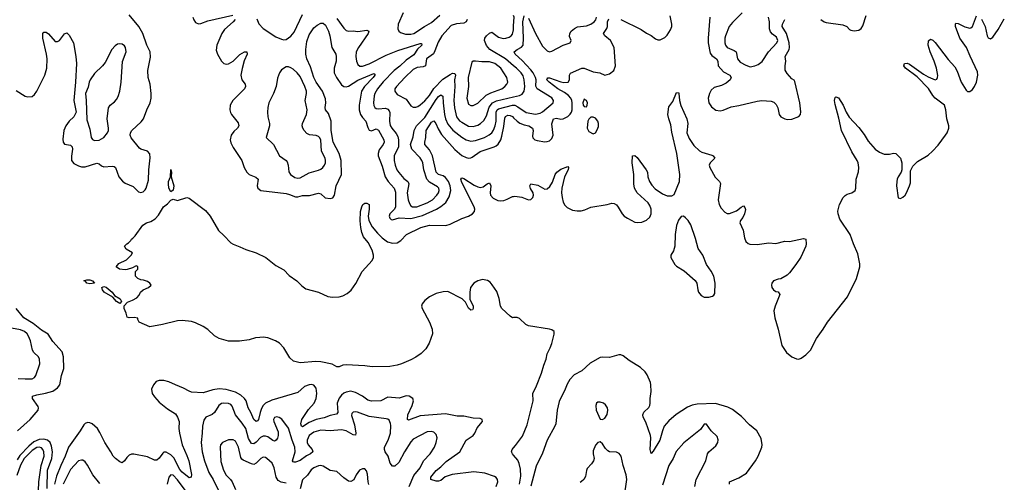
# Model space of a CAD drawing. Header units: inches. Extents: x 1550315 to 1685896, y 510706 to 640504.
# Tile 234 of 256: x 1665722 to 1674250, y 561225 to 565229. Entities that reach past the tile are written whole.
import ezdxf

# ---------------------------------------------------------------- set-up
doc = ezdxf.new("R2010")
doc.units = ezdxf.units.IN
doc.header["$MEASUREMENT"] = 0
doc.layers.add('B6566', color=7, linetype='Continuous')
doc.layers.add('B6576', color=7, linetype='Continuous')

msp = doc.modelspace()

# ---------------------------------------------------------------- linework, layer by layer
at = {"layer": 'B6566', "color": 5}
for points, elevation in [([(1665690, 564617.3), (1665770, 564568), (1665790, 564560.5), (1665830, 564566), (1665850, 564581.6), (1665870, 564610.5), (1665940.4, 564750), (1665956.5, 564810), (1665959.4, 564890), (1665954.6, 564930), (1665922.2, 565070), (1665923.6, 565110), (1665930, 565122.8), (1665950, 565120.5), (1665970, 565108.2), (1666030, 565039.3), (1666050, 565039.3), (1666066, 565050), (1666110, 565107.3), (1666130, 565116), (1666150, 565096), (1666188, 565030), (1666208.9, 564910), (1666214.6, 564850), (1666206.4, 564690), (1666191.2, 564531.2), (1666210.1, 564430), (1666191.8, 564390), (1666149.2, 564350.8), (1666120.5, 564310), (1666105.2, 564270), (1666094.3, 564194.3), (1666098.4, 564170), (1666110, 564152.3), (1666162, 564142), (1666175.5, 564130), (1666179.3, 564110), (1666169.5, 564049.5), (1666170.2, 564010), (1666190, 563983.6), (1666230, 563964), (1666256.7, 563956.7), (1666290, 563956.1), (1666390, 563988.8), (1666410, 563982.4), (1666430, 563964.2), (1666450, 563956.9), (1666522.6, 563962.6), (1666539.1, 563959.1), (1666553.1, 563950), (1666582, 563870), (1666611.4, 563831.4), (1666635.4, 563815.4), (1666704.2, 563784.2), (1666750, 563739.1), (1666770, 563733), (1666790, 563739.3), (1666810, 563756.3), (1666818.7, 563770), (1666838.3, 563841.7), (1666841.1, 563930), (1666852.4, 564032.4), (1666850, 564069.4), (1666830, 564091.5), (1666770, 564109.8), (1666758.3, 564118.3), (1666686, 564206), (1666678.6, 564230), (1666682, 564250), (1666693.3, 564270), (1666775.1, 564344.9), (1666795.4, 564370), (1666823.4, 564450), (1666851.9, 564510), (1666859.4, 564550), (1666860.3, 564590), (1666852.8, 564670), (1666835.6, 564730), (1666831.7, 564790), (1666855.8, 564904.2), (1666851.2, 564950), (1666821.7, 565010), (1666788.4, 565110), (1666752.5, 565170), (1666670, 565272.9)], 320), ([(1667222.5, 565250), (1667229, 565229), (1667245.7, 565205.7), (1667270, 565194.5), (1667290, 565197.6), (1667350, 565219.7), (1667568.8, 565268.8)], 320), ([(1667776.9, 565236.9), (1667794.3, 565194.3), (1667831.8, 565151.8), (1667940.6, 565080.6), (1667990, 565060.3), (1668010, 565056.4), (1668030, 565059.3), (1668070, 565087), (1668099.1, 565120.9), (1668170, 565274.6)], 340), ([(1669043, 565290), (1669000.2, 565190), (1668996.1, 565150), (1669005.3, 565130), (1669019.4, 565119.4), (1669064.6, 565104.6), (1669110, 565103.6), (1669136.4, 565110), (1669228.4, 565171.6), (1669290, 565205.2), (1669360.2, 565270)], 360), ([(1667587.1, 565230), (1667571.9, 565210), (1667495.9, 565144.1), (1667471.6, 565110), (1667428.8, 565010), (1667424.9, 564964.9), (1667433.9, 564930), (1667468.4, 564870), (1667490, 564850.2), (1667510, 564844.6), (1667530, 564847.9), (1667570, 564870.2), (1667630, 564927.7), (1667650, 564940.2), (1667670, 564950.2), (1667690.5, 564950), (1667691.5, 564930), (1667665.8, 564874.2), (1667647.5, 564807.5), (1667637.5, 564750), (1667646, 564710), (1667674, 564670), (1667677.8, 564650), (1667669, 564630), (1667567.7, 564530), (1667545.7, 564490), (1667543, 564450), (1667547.5, 564427.5), (1667556.1, 564410), (1667615.3, 564335.3), (1667619.6, 564310), (1667607.8, 564290), (1667577.7, 564262.3), (1667553.8, 564230), (1667544.6, 564190), (1667550, 564164.4), (1667570, 564122), (1667645.3, 564010), (1667667.4, 563950), (1667690.3, 563910), (1667710.2, 563890.2), (1667767.1, 563867.1), (1667786.7, 563850), (1667777.3, 563790), (1667783.1, 563770), (1667810, 563750.3), (1668030, 563724.6), (1668057.7, 563717.7), (1668110, 563695.5), (1668130, 563695.8), (1668170, 563706.5), (1668233, 563707), (1668310, 563726.4), (1668330, 563723), (1668368.1, 563688.1), (1668410, 563680.7), (1668432.9, 563687.1), (1668447.4, 563710), (1668462.5, 563790), (1668508.7, 563890), (1668507.1, 564010), (1668489.3, 564070), (1668436.6, 564170), (1668419, 564270), (1668419.6, 564350), (1668397.8, 564417.8), (1668369.8, 564450), (1668367.7, 564470), (1668374.6, 564510), (1668370, 564544.2), (1668345.9, 564610), (1668290.8, 564690), (1668269.9, 564729.9), (1668241.9, 564821.9), (1668207.9, 564890), (1668199.8, 564930), (1668200.3, 564970), (1668210, 565041), (1668230, 565099.1), (1668270, 565158.8), (1668297.5, 565182.5), (1668330, 565200.7), (1668350, 565200.5), (1668370, 565182.4), (1668397.8, 565130), (1668409.2, 565090), (1668426.4, 564990), (1668458.9, 564930), (1668464.4, 564910), (1668461.8, 564870), (1668445.8, 564810), (1668446, 564770), (1668464.7, 564730), (1668510, 564665.8), (1668530, 564651.2), (1668550, 564647.9), (1668570, 564655), (1668650, 564705.4), (1668790, 564764.9), (1668798.6, 564758.6), (1668798.6, 564750), (1668783.8, 564730), (1668707.5, 564652.5), (1668681.4, 564610), (1668662, 564490), (1668661.7, 564450), (1668673.4, 564410), (1668690, 564382.5), (1668719.2, 564350), (1668736.5, 564296.5), (1668750, 564274.3), (1668770, 564267.7), (1668810, 564283.6), (1668830, 564272.4), (1668875.3, 564190), (1668879.4, 564170), (1668870.9, 564150), (1668836.1, 564103.9), (1668826.8, 564070), (1668827.2, 564050), (1668861.5, 563961.5), (1668886, 563870), (1668912.5, 563830), (1668964.8, 563770), (1668977.4, 563737.4), (1668978.1, 563610), (1668969.5, 563590.5), (1668929.1, 563550), (1668922.3, 563530), (1668927.4, 563510), (1668940.7, 563500.7), (1668950, 563496.5), (1669010, 563513.6), (1669110, 563507.8), (1669210, 563534.1), (1669330.6, 563589.4), (1669370, 563612.5), (1669411.7, 563648.3), (1669443, 563697), (1669456, 563750), (1669451.3, 563790), (1669436.4, 563830), (1669410, 563864.6), (1669390, 563877), (1669348.7, 563890), (1669328.5, 563908.5), (1669297.6, 564050), (1669270, 564102), (1669229.9, 564150), (1669229.9, 564170), (1669240.4, 564210), (1669241.8, 564270), (1669290, 564342), (1669310, 564354.9), (1669327.5, 564330), (1669345.3, 564285.3), (1669376.1, 564236.1), (1669490, 564105.2), (1669550, 564054.6), (1669590, 564035.9), (1669610, 564031.5), (1669630, 564033.1), (1669640.9, 564039.1), (1669710.6, 564089.4), (1669830.4, 564129.6), (1669850, 564138.4), (1669866.7, 564153.2), (1669888.5, 564190), (1669897.8, 564222.2), (1669915.1, 564304.9), (1669923.3, 564376.7), (1669930, 564392.7), (1669950, 564402.1), (1669970, 564400.8), (1669990, 564390.1), (1670000, 564380.1)], 320), ([(1668470, 565238.5), (1668530, 565156.5), (1668550, 565137), (1668570, 565130.3), (1668610, 565132.6), (1668650, 565128.1), (1668730, 565139.7), (1668746.7, 565130), (1668739.7, 565110), (1668656.5, 564990), (1668637.6, 564950), (1668632.4, 564910), (1668639, 564870), (1668650, 564842), (1668668.2, 564828.2), (1668690, 564827.6), (1668750, 564847.1), (1668896.3, 564923.7), (1668996, 564964), (1669190, 565023.7), (1669202, 565022), (1669204.9, 565010), (1669166.3, 564973.7), (1669135.1, 564924.9), (1669070, 564879), (1669013.6, 564826.4), (1668965, 564790), (1668870, 564690.6), (1668821.7, 564630), (1668797.6, 564590), (1668791.7, 564570), (1668787.3, 564510), (1668790, 564486), (1668799, 564470), (1668810, 564462), (1668830, 564457.4), (1668890, 564462.2), (1668910, 564456.2), (1668921.6, 564441.6), (1668926.5, 564426.5), (1668924.3, 564350), (1668930, 564314.9), (1668944, 564290), (1668983.8, 564243.8), (1668997.1, 564217.1), (1669003.7, 564190), (1669004, 564130), (1668966.5, 564050), (1668965.3, 564010), (1668972.9, 563970), (1668988.7, 563930), (1669005.7, 563905.7), (1669050, 563854.3), (1669083.1, 563830), (1669090, 563818), (1669092.4, 563810), (1669078.9, 563730), (1669086.3, 563670), (1669097.4, 563637.4), (1669110, 563618.9), (1669125.5, 563610), (1669161.2, 563610), (1669250, 563643.6), (1669296.2, 563670), (1669335.7, 563710), (1669349.1, 563730), (1669355.5, 563750), (1669352.1, 563770), (1669342.1, 563782.1), (1669270, 563824.2), (1669249.4, 563849.4), (1669222.4, 563930), (1669213.5, 563990), (1669204.9, 564010), (1669190, 564033.8), (1669119.8, 564110), (1669106.9, 564150), (1669130, 564216.3), (1669139.3, 564270), (1669157.8, 564310), (1669230, 564384), (1669330, 564538.4), (1669350, 564563.5), (1669370, 564578.9), (1669388.1, 564568.1), (1669389, 564510), (1669401.3, 564410), (1669410.6, 564370), (1669430, 564325), (1669473.4, 564273.4), (1669550, 564213.5), (1669590, 564188.7), (1669630, 564178.4), (1669670, 564183.9), (1669749, 564211), (1669788.2, 564231.8), (1669810, 564250.2), (1669826.3, 564273.7), (1669840.1, 564310), (1669848.8, 564351.2), (1669849.6, 564430), (1669858.9, 564450), (1669870, 564459.2), (1669989.6, 564489.6), (1670000, 564489.2)], 340), ([(1669596.3, 565230), (1669588.8, 565210), (1669570, 565199.8), (1669505.5, 565194.5), (1669460.3, 565179.7), (1669377.6, 565090), (1669345.7, 565034.3), (1669318.9, 564961.1), (1669304.8, 564935.2), (1669246.1, 564890), (1669237.6, 564830), (1669217.9, 564822.1), (1669163.9, 564816.1), (1669130, 564797), (1669056.8, 564730), (1668984.2, 564650), (1668971.3, 564630), (1668970.2, 564610), (1668990, 564582.4), (1669070, 564542), (1669110, 564483), (1669130, 564472.4), (1669152.5, 564472.5), (1669170, 564477.7), (1669190, 564491.1), (1669230, 564526.7), (1669270, 564573.2), (1669307.6, 564632.4), (1669386.5, 564713.5), (1669450, 564755.9), (1669470, 564765.2), (1669490, 564763.8), (1669495.4, 564750), (1669489.3, 564710), (1669490.6, 564650), (1669480.8, 564530), (1669486.9, 564466.9), (1669506.1, 564390), (1669530, 564354.3), (1669550, 564341.1), (1669610, 564308.1), (1669650, 564304.3), (1669690, 564315.8), (1669712.9, 564330), (1669742.1, 564357.9), (1669764.1, 564395.9), (1669788.1, 564471.9), (1669816.8, 564510), (1669852.9, 564527.1), (1670000, 564562.6)], 360), ([(1670000, 564831.2), (1669930, 564889.9), (1669793.3, 564970), (1669765.5, 565005.5), (1669748.2, 565050), (1669750.7, 565070), (1669763.8, 565090), (1669790, 565113.7), (1669810, 565120.2), (1669870, 565077.2), (1669910, 565067.3), (1669931.4, 565068.6), (1669961.3, 565078.7), (1669979.8, 565090), (1669990, 565103.6), (1669997.8, 565142.2), (1670000, 565175.9)], 360), ([(1670000, 562650.1), (1669990, 562649.9), (1669970, 562662.8), (1669897.3, 562730), (1669885.9, 562750), (1669875, 562815), (1669855.4, 562875.4), (1669814.8, 562934.8), (1669796.3, 562956.3), (1669772.8, 562972.8), (1669730, 562979.9), (1669690, 562969.9), (1669656.8, 562950), (1669626.7, 562910), (1669619.3, 562870), (1669620.9, 562810), (1669648.9, 562750), (1669651, 562729), (1669642.4, 562717.6), (1669630, 562714.3), (1669610, 562731.5), (1669584.4, 562784.4), (1669553.9, 562813.9), (1669430, 562876.8), (1669390, 562873.5), (1669330, 562858), (1669270, 562829.8), (1669230, 562799.8), (1669207.5, 562770), (1669203.5, 562750), (1669206.6, 562730), (1669271.7, 562611.7), (1669293.7, 562550), (1669298.4, 562510), (1669268.9, 562430), (1669239.7, 562380.3), (1669199.6, 562340.3), (1669153.2, 562306.8), (1669110, 562283.8), (1669030, 562251), (1668990, 562238.1), (1668927.1, 562227.1), (1668775.9, 562224.1), (1668710, 562233.8), (1668550, 562242.2), (1668521.9, 562238.1), (1668490, 562225.1), (1668470, 562225.4), (1668428.5, 562248.5), (1668330, 562267.5), (1668288.2, 562271.8), (1668150, 562258.8), (1668094.5, 562274.5), (1668061.6, 562301.6), (1668009.6, 562390), (1667971.6, 562430), (1667936.2, 562450), (1667870, 562474.4), (1667830, 562481.2), (1667800.4, 562479.6), (1667765.4, 562474.6), (1667710, 562456.9), (1667625.4, 562445.4), (1667530, 562447.3), (1667450, 562469.7), (1667410, 562494), (1667350, 562546.6), (1667312.3, 562572.3), (1667245.6, 562605.6), (1667210, 562617.6), (1667130, 562626.9), (1667090, 562623.5), (1666958, 562590), (1666849.6, 562569.7), (1666758, 562610), (1666746, 562634), (1666746, 562646), (1666712.5, 562652.5), (1666670, 562649), (1666653.2, 562653.2), (1666643.9, 562690), (1666625.4, 562730), (1666626.6, 562753.4), (1666657, 562783), (1666699.5, 562800.5), (1666737, 562823), (1666755.5, 562844.5), (1666769.4, 562870.6), (1666790, 562891.3), (1666838, 562910), (1666862, 562930), (1666850, 562948), (1666830, 562962), (1666794.6, 562974.6), (1666770, 562978), (1666746, 562990), (1666726, 563010), (1666726, 563050), (1666746, 563070), (1666746, 563090), (1666736.4, 563096.4), (1666730, 563098), (1666698.8, 563081.2), (1666654, 563066), (1666635.5, 563064.5), (1666586, 563070), (1666558, 563090), (1666582, 563118), (1666648.4, 563151.6), (1666688, 563190), (1666698, 563210), (1666643.1, 563243.1), (1666629, 563270), (1666648.7, 563290), (1666663.2, 563296.8), (1666683.3, 563316.7), (1666689.6, 563330), (1666702.7, 563337.3), (1666722, 563358), (1666788, 563450), (1666819.5, 563470), (1666857.5, 563482.6), (1666895.3, 563504.7), (1666923.4, 563536.6), (1666968.7, 563610), (1667003.5, 563636.5), (1667030, 563667.2), (1667050, 563674.6), (1667090, 563664.9), (1667170, 563690.2), (1667190, 563683.8), (1667330, 563577.6), (1667371.3, 563530), (1667444.1, 563404.1), (1667490, 563362.3), (1667550, 563297.6), (1667570, 563285), (1667630, 563264.3), (1667679.9, 563239.9), (1667770.6, 563210.6), (1667854.7, 563170), (1667940.9, 563100.9), (1668010, 563064.4), (1668056.3, 563016.3), (1668121.8, 562970), (1668165.5, 562925.6), (1668200.7, 562900.7), (1668310, 562871.6), (1668390, 562833.8), (1668430, 562828.7), (1668490, 562829.1), (1668521.8, 562838.2), (1668559.6, 562860.4), (1668592.1, 562887.9), (1668633.6, 562946.4), (1668689, 563051), (1668774.6, 563145.4), (1668785.8, 563170), (1668787.6, 563190), (1668773.7, 563233.7), (1668739.8, 563299.8), (1668699.9, 563350), (1668686.3, 563386.3), (1668677.1, 563430), (1668671.1, 563488.9), (1668673.2, 563570), (1668684, 563610), (1668695, 563630), (1668710, 563641.4), (1668721.5, 563641.5), (1668730, 563641.5), (1668748.9, 563630), (1668750.1, 563590.1), (1668741.2, 563530), (1668747, 563490), (1668775.4, 563435.4), (1668820.2, 563380.2), (1668860, 563340), (1668906.6, 563306.6), (1668950, 563294.5), (1668990, 563298.5), (1669022.6, 563317.4), (1669073.2, 563370), (1669196.2, 563430), (1669270.4, 563450.4), (1669412.4, 563447.6), (1669450, 563459.7), (1669550, 563507.3), (1669610.6, 563529.4), (1669644.5, 563550), (1669660.2, 563570), (1669664.3, 563590), (1669659.2, 563610), (1669550, 563819.9), (1669542.8, 563850), (1669550, 563859.2), (1669570, 563853.7), (1669657.5, 563797.5), (1669690, 563782.3), (1669710, 563778.3), (1669737.1, 563782.9), (1669770, 563807.7), (1669790, 563816.5), (1669801.2, 563790), (1669796.4, 563730), (1669801, 563710), (1669823.8, 563683.8), (1669863.1, 563663.1), (1669890, 563661), (1669915, 563665), (1669945.2, 563674.8), (1669990, 563697.6), (1670000, 563699.4)], 280), ([(1665701.6, 561670), (1665813, 561770), (1665881.4, 561850), (1665884.7, 561870), (1665880.8, 561880.8), (1665832.4, 561950), (1665833.6, 561970), (1665870, 561983), (1665944.4, 561995.6), (1666010, 562013.7), (1666050, 562041.8), (1666068.9, 562070), (1666084.2, 562150), (1666103.7, 562210), (1666101.1, 562310), (1666090, 562355.1), (1666010, 562443.5), (1665968, 562508), (1665910, 562542.3), (1665838.9, 562598.9), (1665757.6, 562650), (1665690, 562729.8)], 320), ([(1665710, 562124.6), (1665770, 562119.3), (1665830, 562122), (1665848.8, 562131.2), (1665862.6, 562150), (1665895.1, 562250), (1665894.7, 562290), (1665885.4, 562310), (1665845.7, 562350), (1665832, 562370), (1665815.9, 562450), (1665799.2, 562490), (1665785.4, 562510), (1665762.2, 562530), (1665730, 562544.5), (1665650, 562560.3)], 340), ([(1669850, 561188.7), (1669862, 561230), (1669859.2, 561250), (1669850, 561267.3), (1669835.3, 561275.3), (1669750, 561302.9), (1669656.6, 561316.6), (1669466.3, 561293.7), (1669408.1, 561271.9), (1669370, 561242), (1669350, 561233.5), (1669330, 561235.3), (1669282.9, 561250), (1669282, 561270), (1669330, 561328.1), (1669370, 561359), (1669415.3, 561404.7), (1669533.3, 561490), (1669590, 561588.7), (1669649.5, 561630), (1669664.2, 561650), (1669683.5, 561696.5), (1669729.2, 561750), (1669728.7, 561770), (1669710, 561778), (1669650, 561779.3), (1669570, 561796.2), (1669510, 561798.5), (1669410, 561816.7), (1669190, 561799.6), (1669090, 561761.7), (1669081.1, 561770), (1669084.9, 561810), (1669121.8, 561890), (1669133.7, 561930), (1669127, 561950), (1669095.1, 561970), (1669070, 561972.1), (1669010, 561954.3), (1668910, 561962.2), (1668850, 561929.1), (1668770, 561926.1), (1668737.3, 561937.3), (1668690, 561970.6), (1668630, 562002.5), (1668590, 562012.8), (1668550, 562005.9), (1668530, 561995.5), (1668510, 561979.2), (1668488, 561952), (1668470.8, 561910), (1668477.4, 561830), (1668465.7, 561814.3), (1668410, 561804.1), (1668358.2, 561781.8), (1668290, 561768), (1668230, 561741.6), (1668170, 561704), (1668162.8, 561710), (1668156.6, 561730), (1668166.2, 561770), (1668223.9, 561856.1), (1668271.2, 561910), (1668288.4, 561950), (1668294.3, 561994.3), (1668290, 562038.7), (1668270, 562065), (1668250, 562071.1), (1668230, 562069.9), (1668190, 562053.7), (1668130, 562003.7), (1667904.4, 561935.6), (1667850.2, 561910), (1667830.9, 561889.1), (1667816.7, 561863.3), (1667803.8, 561830), (1667790, 561769), (1667782.8, 561757.2), (1667770, 561751.5), (1667749, 561770), (1667722.8, 561830), (1667699.5, 561870), (1667682.8, 561930), (1667670, 561949.8), (1667638.3, 561978.3), (1667590, 562005.3), (1667510, 562027.4), (1667450, 562034), (1667395, 562025), (1667310, 561998.5), (1667210, 562006.2), (1667190, 562012.6), (1667141.2, 562041.2), (1667070, 562067.4), (1667014.9, 562094.9), (1666970, 562106.6), (1666930, 562106.4), (1666903.9, 562096.1), (1666879.8, 562070), (1666864.2, 562030), (1666870, 561994.9), (1666890, 561963.5), (1666930, 561918.1), (1667000.7, 561860.7), (1667070, 561818.3), (1667088.9, 561790), (1667103.1, 561750), (1667101.1, 561690), (1667106.3, 561650), (1667130.2, 561550), (1667170, 561458.4), (1667185.7, 561410), (1667208.8, 561291.2), (1667206.8, 561270), (1667190, 561264), (1667130, 561312.5), (1667110, 561335.8), (1667056.2, 561436.2), (1667030, 561463.2), (1666990, 561485.3), (1666970, 561484.4), (1666961.7, 561478.3), (1666930, 561434), (1666910, 561415.6), (1666890, 561418), (1666830, 561446.6), (1666710, 561469.7), (1666690, 561468.2), (1666670, 561458.9), (1666650, 561439.6), (1666630, 561409.4), (1666610, 561394), (1666590, 561402.4), (1666551.5, 561431.5), (1666532.5, 561452.5), (1666512.4, 561490), (1666458.2, 561570), (1666416.5, 561656.5), (1666394.6, 561690), (1666350.8, 561730.8), (1666330, 561740.2), (1666310, 561742), (1666290, 561733), (1666278.3, 561721.7), (1666245.9, 561670), (1666143.9, 561530), (1666115.3, 561450), (1666076.9, 561370), (1666040.6, 561279.4), (1666023.1, 561210)], 320), ([(1669094.9, 561190), (1669135.2, 561284.8), (1669189.7, 561350), (1669218, 561410), (1669277.7, 561470), (1669315.1, 561530), (1669329.7, 561570), (1669336.9, 561610), (1669330, 561639.3), (1669310, 561659.7), (1669290, 561665.4), (1669250, 561660.4), (1669130, 561597.3), (1669110, 561576.4), (1669054.7, 561490), (1669005, 561395), (1668970, 561365.7), (1668950, 561364.2), (1668932, 561392), (1668913.3, 561450), (1668886.8, 561490), (1668880.3, 561510), (1668882.5, 561530), (1668914.3, 561590), (1668933.2, 561650), (1668937.3, 561717.3), (1668935, 561735), (1668922.5, 561762.5), (1668911.8, 561771.8), (1668895.7, 561775.7), (1668750, 561795.5), (1668647.9, 561832.1), (1668630, 561835.8), (1668610, 561833.3), (1668600, 561820), (1668596.3, 561803.7), (1668622.3, 561722.3), (1668633.4, 561650), (1668630, 561634), (1668610, 561636.9), (1668550, 561669.1), (1668510, 561679.8), (1668410, 561669.8), (1668330, 561675.6), (1668270, 561658.4), (1668228.7, 561630), (1668210.8, 561590), (1668212.2, 561570), (1668220.1, 561550), (1668255.5, 561510), (1668261.3, 561490), (1668240.3, 561470), (1668206.7, 561453.3), (1668150, 561413.7), (1668110, 561398.7), (1668099.3, 561399.3), (1668090, 561401.2), (1668086, 561410), (1668109.3, 561490), (1668104.6, 561530), (1668081.5, 561590), (1668050, 561694), (1667991.6, 561771.6), (1667970, 561785.1), (1667950, 561790.9), (1667930, 561784.5), (1667921.1, 561770), (1667923.6, 561750), (1667960.7, 561660.7), (1667960.5, 561630), (1667953.7, 561606.3), (1667943.1, 561590), (1667930, 561581.6), (1667913.6, 561586.4), (1667870, 561617.5), (1667850, 561625.2), (1667830, 561624.7), (1667808, 561612), (1667770, 561572.4), (1667750, 561558.9), (1667730, 561561.8), (1667702.7, 561602.7), (1667680.2, 561690), (1667650, 561738), (1667591.5, 561810), (1667563.2, 561883.2), (1667550, 561897.6), (1667530, 561906.4), (1667490, 561910.8), (1667470, 561907.3), (1667447.1, 561890), (1667410, 561828.2), (1667390, 561813.1), (1667334, 561790), (1667316.3, 561763.7), (1667304.3, 561710), (1667303.5, 561650), (1667292.5, 561570), (1667301.7, 561490), (1667322, 561410), (1667359.3, 561310), (1667398.5, 561250), (1667447.1, 561147.1)], 340), ([(1665960.7, 561170), (1665963.6, 561330), (1665999.6, 561430), (1666005.9, 561490), (1665998.3, 561538.3), (1665985.2, 561570), (1665964, 561590), (1665930, 561599.5), (1665890, 561595.7), (1665845, 561575.1), (1665801.5, 561538.5), (1665722.5, 561457.5), (1665699.3, 561420.6)], 320), ([(1668030, 561217.9), (1667985.6, 561225.6), (1667960.1, 561240.1), (1667943.1, 561270), (1667925.7, 561350), (1667910, 561389.4), (1667863.6, 561430), (1667850, 561439.7), (1667830, 561442.6), (1667810, 561432.3), (1667770, 561391), (1667750, 561379.8), (1667730, 561383.7), (1667657.4, 561417.4), (1667645.8, 561425.8), (1667638.5, 561438.5), (1667617, 561530), (1667590, 561579.7), (1667570, 561592.6), (1667530, 561592.6), (1667478.4, 561570), (1667462, 561550), (1667457.6, 561530), (1667463.7, 561403.7), (1667487.3, 561330), (1667510, 561285.8), (1667549.1, 561250), (1667562.3, 561230), (1667590, 561161.3)], 360), ([(1665884.2, 561150), (1665888.1, 561230), (1665908.1, 561370), (1665933.8, 561450), (1665932.4, 561490), (1665922.2, 561510), (1665910, 561522.6), (1665891.2, 561530), (1665870, 561526.4), (1665830, 561499.9), (1665762, 561430), (1665730, 561372.9), (1665696.3, 561283.7)], 340), ([(1670000, 561458.5), (1669989.8, 561470), (1669982, 561490), (1669987.8, 561510), (1670000, 561523.3)], 280), ([(1666415.3, 561215.3), (1666354, 561290), (1666310, 561373.6), (1666290, 561402.4), (1666270, 561415.6), (1666257.4, 561417.4), (1666230, 561409.7), (1666162.8, 561337.2), (1666099.8, 561210)], 340), ([(1668746.6, 561206.6), (1668740.4, 561230), (1668735.5, 561295.5), (1668724.9, 561324.9), (1668710, 561340.9), (1668690, 561342.9), (1668663.8, 561330), (1668635.3, 561290), (1668614.7, 561245.3), (1668590, 561232), (1668570, 561236.2), (1668530, 561263.5), (1668470, 561317.6), (1668410, 561326.4), (1668350, 561364.8), (1668330, 561369.8), (1668310, 561367.4), (1668269.6, 561350.4), (1668247.5, 561332.5), (1668213.3, 561286.7), (1668172.8, 561247.2), (1668151.4, 561168.6)], 360), ([(1667181.4, 561121.4), (1667090, 561246.8), (1667050, 561287.3), (1667030, 561288.7), (1667012.3, 561270), (1666999, 561210)], 340)]:
    msp.add_lwpolyline(points, dxfattribs=dict(at, elevation=elevation))
for points, elevation in [([(1666590, 565021.2), (1666570, 565017.2), (1666550, 565004), (1666518.8, 564970), (1666460.9, 564859.1), (1666438, 564830), (1666370, 564763.1), (1666332.2, 564710), (1666323, 564690), (1666314.4, 564645.6), (1666291.9, 564590), (1666298.3, 564530), (1666303.4, 564363.4), (1666330, 564281), (1666339.6, 564210), (1666352, 564192), (1666370, 564183.2), (1666410, 564186.5), (1666450, 564210.2), (1666481.6, 564250), (1666489.8, 564270), (1666491.4, 564290), (1666478.4, 564370), (1666490, 564466), (1666504.5, 564490), (1666542.2, 564517.7), (1666560.9, 564539.1), (1666575, 564564.9), (1666588.6, 564610), (1666602.2, 564690), (1666612.8, 564867.2), (1666642.9, 564950), (1666637, 564990), (1666630, 565004), (1666610, 565017.2)], 340), ([(1668050, 564820.7), (1668030, 564820.7), (1667990, 564795.1), (1667971.8, 564768.2), (1667955.6, 564724.4), (1667942.4, 564650), (1667921.1, 564590), (1667878.4, 564510), (1667870.3, 564469.7), (1667868.8, 564430), (1667871.8, 564390), (1667886.3, 564330), (1667885.3, 564310), (1667855.5, 564210), (1667921.1, 564150), (1667972.4, 564052.4), (1668028.7, 564011.3), (1668038.3, 563998.3), (1668048.4, 563970), (1668053, 563913), (1668067.7, 563890), (1668104.5, 563864.5), (1668130, 563859), (1668150, 563861.3), (1668230, 563904.7), (1668310, 563926.5), (1668330, 563936.5), (1668348.3, 563950), (1668363.1, 563970), (1668370.7, 563990), (1668371.6, 564010), (1668366.4, 564030), (1668335, 564090), (1668330, 564189), (1668319.4, 564210), (1668310, 564219), (1668290, 564226.3), (1668232.5, 564232.5), (1668210, 564243.2), (1668184.6, 564270), (1668174.4, 564290), (1668169.8, 564310), (1668172.4, 564330), (1668206, 564410), (1668213.2, 564450), (1668195.1, 564530), (1668206, 564590), (1668205.6, 564610), (1668191.2, 564650), (1668150, 564737), (1668126, 564770), (1668090, 564802.4), (1668070, 564813.3)], 340), ([(1669648.3, 564871.7), (1669639.3, 564860.7), (1669605.8, 564730), (1669608.1, 564650), (1669594.7, 564550), (1669610, 564499.3), (1669630, 564486.5), (1669650, 564487.7), (1669690, 564508.1), (1669763.2, 564576.8), (1669802.5, 564597.5), (1669897.2, 564630), (1669925.3, 564650), (1669941.5, 564670), (1669948.7, 564690), (1669941.6, 564730), (1669888.2, 564810), (1669837.2, 564850), (1669790, 564864.1), (1669723.9, 564863.9), (1669668.7, 564871.3)], 380), ([(1667030, 563738.7), (1667013, 563770), (1667009.4, 563810), (1667011.5, 563828.5), (1667028, 563870), (1667030, 563932), (1667036, 563910), (1667033.4, 563870), (1667057.1, 563790), (1667050, 563754)], 280), ([(1666330, 562942.9), (1666304.2, 562950), (1666288.5, 562968.5), (1666278, 562970), (1666303, 562977), (1666330, 562977.6), (1666351.3, 562970), (1666370, 562949.5)], 280), ([(1666590, 562774), (1666560.5, 562790), (1666527.4, 562827.4), (1666453, 562870), (1666438.5, 562890), (1666433.2, 562910), (1666450, 562920.5), (1666470, 562912.7), (1666522, 562870), (1666543.4, 562843.4), (1666592.5, 562812.5), (1666602.8, 562790)], 280)]:
    msp.add_lwpolyline(points, close=True, dxfattribs=dict(at, elevation=elevation))
at = {"layer": 'B6576', "color": 5}
for points, elevation in [([(1670000, 565175.9), (1670004.7, 565250), (1670000, 565265.8)], 360), ([(1670000, 563699.4), (1670010, 563701.3), (1670072.2, 563692.2), (1670130, 563670.3), (1670150, 563673.7), (1670158.9, 563681.1), (1670167.8, 563690), (1670173.5, 563710), (1670169.7, 563730), (1670147.4, 563767.4), (1670140.8, 563790), (1670149.5, 563810), (1670210, 563795.7), (1670270, 563761.5), (1670290, 563764.5), (1670313.2, 563786.8), (1670337.8, 563822.2), (1670358.7, 563890), (1670374, 563910), (1670410, 563935.4), (1670470, 563958), (1670475.8, 563950), (1670473.2, 563930), (1670440.6, 563870), (1670418.7, 563770), (1670415.2, 563730), (1670419.3, 563690), (1670430.5, 563650.5), (1670444, 563624), (1670464, 563604), (1670510, 563580.4), (1670550, 563575.1), (1670583.7, 563576.3), (1670616.7, 563583.3), (1670670, 563607.2), (1670811.1, 563628.9), (1670850, 563640.5), (1670870, 563638), (1670890, 563625.5), (1670906.6, 563606.6), (1670939.6, 563550), (1670956.9, 563530), (1670986, 563510), (1671050, 563475.6), (1671072.6, 563472.6), (1671110, 563478), (1671150, 563493.2), (1671180.5, 563519.5), (1671192.6, 563550), (1671192.6, 563590), (1671181, 563621), (1671164.1, 563644.1), (1671070.8, 563730), (1671045.7, 563770), (1671040.6, 563810), (1671042.3, 563890), (1671026, 563990), (1671030, 564051.3), (1671050, 564054.9), (1671070, 564036), (1671148.1, 563930), (1671158.2, 563910), (1671163.8, 563870), (1671176, 563830), (1671196, 563796), (1671225.4, 563765.4), (1671290, 563722.2), (1671330, 563703.9), (1671370, 563704.6), (1671390, 563716.4), (1671437.3, 563830), (1671439.6, 563890), (1671412.6, 564072.6), (1671370, 564257), (1671360.4, 564320.4), (1671343.4, 564370), (1671336.2, 564410), (1671344.9, 564475.1), (1671378.1, 564521.9), (1671410, 564600.3), (1671430, 564595.5), (1671431.6, 564591.6), (1671437.3, 564530), (1671448, 564488), (1671499.8, 564370), (1671507.9, 564330), (1671501.4, 564250), (1671520, 564200), (1671561.6, 564141.6), (1671610, 564094.2), (1671630, 564082.6), (1671716, 564056), (1671728.2, 564050), (1671742.4, 564030), (1671702.8, 563990), (1671694.7, 563970), (1671699.1, 563950), (1671745.9, 563865.9), (1671783.1, 563830), (1671791.7, 563811.7), (1671772.1, 563670), (1671781.5, 563630), (1671798.7, 563598.7), (1671830, 563562.4), (1671850, 563552), (1671870, 563551), (1671930, 563574.8), (1671970, 563607.1), (1671990, 563617.3), (1672003.2, 563603.2), (1672007, 563587), (1672000.7, 563550), (1671984, 563516), (1671964.4, 563490), (1671960.5, 563470), (1671987.8, 563407.7), (1672000.5, 563340.5), (1672012.2, 563310), (1672032.2, 563292.2), (1672047.2, 563287.2), (1672110, 563284.2), (1672210, 563297.3), (1672270, 563293.4), (1672350, 563313), (1672390, 563308.4), (1672510, 563336.3), (1672530.7, 563330), (1672534, 563290), (1672530, 563268.7), (1672486.3, 563173.7), (1672445.5, 563110), (1672390, 563037.2), (1672370, 563019), (1672314.4, 562985.6), (1672290, 562982.7), (1672250, 562969.3), (1672237.1, 562950), (1672232.7, 562930), (1672237.1, 562910), (1672250, 562890.7), (1672270, 562877.1), (1672292.7, 562872.7), (1672305.5, 562850), (1672265.4, 562750), (1672255.2, 562710), (1672255.6, 562690), (1672261.7, 562650), (1672291.5, 562551.5), (1672324.4, 562410), (1672363, 562350), (1672410, 562310.2), (1672450, 562292.4), (1672470, 562291.6), (1672490, 562298.3), (1672530, 562327.5), (1672571.3, 562368.7), (1672622.8, 562470), (1672681.4, 562550), (1672717.9, 562610), (1672890.6, 562829.4), (1672969, 562990), (1672998.4, 563090), (1672997.3, 563117.3), (1672981.6, 563201.6), (1672942.6, 563290), (1672914, 563370), (1672824, 563504), (1672809.8, 563549.8), (1672808.3, 563571.7), (1672821.5, 563630), (1672854.5, 563690), (1672871.5, 563708.5), (1672890, 563718.9), (1672929.7, 563730.3), (1672957, 563750), (1672965.1, 563770), (1672968.2, 563850), (1672986.6, 563913.4), (1672989.8, 563950.2), (1672983.9, 563990), (1672974.9, 564010), (1672930, 564085.3), (1672840.1, 564270), (1672817.8, 564377.8), (1672785.5, 564494.5), (1672779.9, 564530), (1672784.7, 564555.3), (1672790, 564562), (1672813.5, 564553.5), (1672855.7, 564490), (1672879, 564430), (1672906.3, 564386.3), (1672990, 564296.5), (1673035.4, 564235.4), (1673070, 564178.6), (1673130.2, 564110), (1673170, 564081.3), (1673210, 564066.2), (1673255.8, 564064.2), (1673290, 564074.8), (1673310, 564070.8), (1673350, 564031), (1673362, 563990), (1673362, 563930), (1673356.3, 563910), (1673330, 563869.3), (1673323.2, 563850), (1673317.8, 563830), (1673316.1, 563790), (1673330, 563686.8), (1673350, 563681.1), (1673370, 563693.4), (1673390, 563710.2), (1673403.2, 563730), (1673430, 563790.4), (1673436.6, 563816.6), (1673438, 563922), (1673457.5, 563962.5), (1673497.8, 564002.2), (1673590, 564056.8), (1673626.8, 564090), (1673675.8, 564144.2), (1673742, 564230), (1673755.6, 564250), (1673770.5, 564290), (1673769.8, 564310), (1673752.6, 564372.6), (1673744.7, 564450), (1673730.7, 564490.7), (1673650, 564550.5), (1673630, 564573.4), (1673592.9, 564632.9), (1673495.3, 564735.3), (1673395, 564810), (1673380.8, 564830), (1673385, 564850), (1673410, 564853.9), (1673430, 564844.4), (1673550, 564757.6), (1673590, 564734.6), (1673650, 564710.2), (1673664.7, 564715.3), (1673672.1, 564727.9), (1673672.9, 564747.1), (1673663.9, 564810), (1673643.4, 564870), (1673606.6, 564950), (1673589.3, 565010), (1673593.2, 565046.8), (1673610, 565060.9), (1673630, 565052.5), (1673651.9, 565031.9), (1673764.6, 564884.6), (1673822, 564822), (1673842.5, 564782.5), (1673876.3, 564690), (1673919.7, 564619.7), (1673930, 564608.8), (1673950, 564606.5), (1673974.3, 564625.7), (1673991.4, 564650), (1674008.5, 564690), (1674020.9, 564750), (1674017.8, 564777.8), (1673952.9, 564912.9), (1673922.8, 564990), (1673863.6, 565070), (1673828.2, 565170), (1673826.5, 565193.5), (1673830, 565198), (1673850, 565196.1), (1673907.4, 565167.4), (1673950, 565155.9), (1673961.1, 565159), (1673975, 565170), (1674010, 565263.1)], 280), ([(1670000, 564489.2), (1670010, 564488.9), (1670036.4, 564476.4), (1670110, 564425.8), (1670190, 564411), (1670230, 564420.6), (1670250, 564431.9), (1670343.5, 564510), (1670344.7, 564530), (1670330, 564553.6), (1670204.5, 564630), (1670193.2, 564653.2), (1670194.1, 564710), (1670189.1, 564730), (1670168, 564770), (1670150, 564795.4), (1670074.9, 564874.9), (1670013.6, 564930), (1670005.1, 564950), (1670029.7, 564970), (1670069.4, 564990.6), (1670081.6, 565010), (1670086.3, 565070), (1670080.5, 565210), (1670090, 565262.4)], 340), ([(1670130, 565242), (1670188.5, 565108.5), (1670250, 565001.5), (1670290, 564958.9), (1670310, 564951.8), (1670330, 564957.4), (1670430, 565008.5), (1670489, 565030), (1670498, 565050), (1670484.1, 565084.1), (1670486.8, 565110), (1670499.8, 565130), (1670526.3, 565153.7), (1670552.4, 565167.6), (1670630, 565176.1), (1670670, 565191.6), (1670697.7, 565210), (1670712, 565228), (1670718.5, 565250)], 340), ([(1670930, 565231.6), (1671103.5, 565143.5), (1671150, 565112), (1671190, 565093.7), (1671230, 565062.6), (1671250, 565054.9), (1671270, 565056.5), (1671310, 565076), (1671330, 565095.3), (1671358.5, 565141.5), (1671369, 565170), (1671370.5, 565190), (1671355.9, 565264.1)], 320), ([(1671698.3, 565250), (1671684.3, 565070), (1671685.5, 565030), (1671701.1, 564941.1), (1671718.2, 564918.2), (1671757.8, 564890), (1671768.4, 564870), (1671770.2, 564830), (1671816.7, 564776.7), (1671871.6, 564750), (1671883.9, 564730), (1671875.6, 564710), (1671839.9, 564680.1), (1671800.1, 564659.9), (1671736.1, 564643.9), (1671710, 564618), (1671695.8, 564590), (1671685.2, 564550), (1671691.2, 564510), (1671713.7, 564473.7), (1671750, 564447), (1671790, 564440.1), (1671814.2, 564445.8), (1671884.2, 564475.8), (1671950, 564486), (1672110, 564525.5), (1672148.9, 564528.9), (1672230, 564524.9), (1672254.4, 564514.4), (1672275.3, 564495.2), (1672287.7, 564467.7), (1672298.7, 564410), (1672314.9, 564390), (1672350, 564370.3), (1672370, 564364.4), (1672411, 564369), (1672469.6, 564390.4), (1672483.7, 564410), (1672487, 564433), (1672478.3, 564510), (1672434.9, 564694.9), (1672430, 564705.2), (1672410, 564718.4), (1672370, 564762.6), (1672352.2, 564792.2), (1672351.3, 564830), (1672359, 564870), (1672350.7, 564910), (1672386.7, 564970), (1672389.9, 564990.1), (1672387, 565030), (1672364.5, 565110), (1672326.6, 565170), (1672328.6, 565190), (1672348.5, 565230)], 320), ([(1671980.8, 565290), (1671894.9, 565205.1), (1671867.7, 565170), (1671834.3, 565090), (1671829.3, 565069.3), (1671829.3, 565030), (1671836.3, 565010), (1671850.3, 564990), (1671910, 564962.6), (1671926.5, 564950), (1671939, 564890), (1671961, 564861), (1672010, 564835.5), (1672050, 564821.7), (1672090, 564828.7), (1672118.5, 564841.5), (1672152.5, 564867.5), (1672208.9, 564951.1), (1672281, 565030), (1672287.6, 565050), (1672276.9, 565076.9), (1672243, 565103.1), (1672224.6, 565124.6), (1672216.6, 565150), (1672215.6, 565210), (1672206.5, 565250)], 340), ([(1672662, 565230), (1672690, 565210.3), (1672705.8, 565205.8), (1672850, 565185.7), (1672887.3, 565170), (1672910, 565144), (1672919.3, 565139.3), (1672950, 565133.7), (1672990, 565138.4), (1673010, 565152.7), (1673025, 565175), (1673053.3, 565266.7)], 320), ([(1670000, 564380.1), (1670030, 564350.1), (1670054, 564334), (1670090, 564319.6), (1670132, 564310), (1670164.2, 564290), (1670170.2, 564270), (1670162.2, 564222.2), (1670166.9, 564206.9), (1670183.8, 564190), (1670203, 564183), (1670270, 564172.3), (1670290, 564173.8), (1670310, 564181.5), (1670330, 564201.1), (1670341.7, 564230), (1670330.8, 564329.2), (1670346.1, 564370), (1670370, 564378.4), (1670410, 564367.6), (1670430, 564370.1), (1670470, 564391.6), (1670489.5, 564410.5), (1670500.4, 564430), (1670506.3, 564450), (1670507.9, 564510), (1670505, 564530), (1670495.4, 564550), (1670474.1, 564574.1), (1670439.6, 564599.6), (1670383.7, 564630), (1670307.4, 564690), (1670288.8, 564710), (1670290, 564718), (1670295.1, 564724.9), (1670310, 564726.7), (1670410, 564690.2), (1670433.8, 564686.2), (1670472.2, 564687.8), (1670482.6, 564710), (1670483.9, 564750), (1670493.5, 564766.5), (1670590, 564810.2), (1670610.1, 564810.1), (1670690, 564777.3), (1670746, 564770), (1670790, 564750.5), (1670830, 564761.6), (1670869.4, 564790), (1670883.1, 564830), (1670870.9, 564990), (1670839.8, 565050), (1670789.7, 565090), (1670778.5, 565110), (1670807.3, 565152.7), (1670813.2, 565170), (1670813.7, 565210), (1670824.2, 565235.8)], 320), ([(1674053.3, 565233.3), (1674085.5, 565170), (1674102.5, 565090), (1674110, 565073.4), (1674130, 565062.6), (1674150, 565077.7), (1674196.1, 565143.9), (1674250, 565237.6)], 280), ([(1670000, 564562.6), (1670050, 564574.6), (1670073.9, 564586.1), (1670089.9, 564610.1), (1670095.7, 564650), (1670092.1, 564710), (1670082.1, 564742.1), (1670064.5, 564770), (1670025.4, 564810), (1670000, 564831.2)], 360), ([(1670000, 561523.3), (1670017.6, 561542.4), (1670076.3, 561623.7), (1670117.9, 561722.1), (1670168.5, 561930), (1670166.9, 561993.1), (1670198.8, 562061.2), (1670241.1, 562170), (1670261.6, 562238.4), (1670282.7, 562290), (1670290, 562336.4), (1670317.3, 562390), (1670330, 562426), (1670350, 562506.8), (1670350.6, 562530), (1670330, 562545.5), (1670311, 562551), (1670130, 562578.7), (1670106, 562590), (1670050, 562642.1), (1670030, 562650.8), (1670000, 562650.1)], 280), ([(1671869.7, 561210.2), (1671870, 561230.3), (1671950, 561264.3), (1672016.4, 561303.6), (1672094, 561410), (1672117.6, 561450), (1672149.9, 561530), (1672152, 561550), (1672142.7, 561602.7), (1672105.8, 561670), (1672041.8, 561721.8), (1671973.8, 561793.8), (1671895.9, 561855.9), (1671854.6, 561874.6), (1671747.5, 561907.5), (1671590, 561901.9), (1671546.5, 561893.5), (1671504.9, 561875.1), (1671407.4, 561812.6), (1671343.3, 561756.7), (1671305.1, 561710), (1671288.2, 561671.8), (1671265.8, 561590), (1671210, 561493.1), (1671190, 561474), (1671182, 561510), (1671188.2, 561610), (1671185.3, 561630), (1671144.2, 561744.2), (1671122.4, 561790), (1671118.8, 561810), (1671127.7, 561832.3), (1671170, 561871.3), (1671179.1, 561890), (1671181.5, 561910), (1671181.3, 561950), (1671189.9, 562009.9), (1671187.8, 562070), (1671184.3, 562090), (1671156.6, 562156.6), (1671139.9, 562179.9), (1671097.8, 562217.8), (1671000.3, 562280.3), (1670950, 562320.2), (1670930, 562328.5), (1670910, 562328.5), (1670830, 562306.6), (1670770, 562308.1), (1670750, 562304.3), (1670663.6, 562256.4), (1670590, 562190.9), (1670525.5, 562154.5), (1670486.4, 562113.6), (1670464.4, 562075.6), (1670447.2, 562030), (1670394.5, 561925.5), (1670378.3, 561850), (1670364.7, 561730), (1670358.2, 561710), (1670291.4, 561590), (1670250, 561476.3), (1670195.6, 561364.4), (1670150, 561191.6)], 280), ([(1671568.1, 561190), (1671581.8, 561250), (1671664.9, 561410), (1671680.2, 561470), (1671689.8, 561490), (1671750, 561539.5), (1671769.7, 561570), (1671772.6, 561592.6), (1671762.3, 561622.3), (1671709.7, 561670), (1671670, 561727.3), (1671650, 561727), (1671618.3, 561681.7), (1671474.6, 561565.4), (1671409.2, 561490.8), (1671380.6, 561430), (1671345, 561370), (1671290, 561200.7)], 320), ([(1670957.7, 561090), (1670981, 561250), (1670976.2, 561290), (1670949.8, 561370), (1670931.6, 561450), (1670913.9, 561473.9), (1670890, 561486.2), (1670830, 561489.7), (1670817.1, 561497.1), (1670796.9, 561516.9), (1670770, 561559.3), (1670750, 561576), (1670730, 561569.3), (1670710, 561545.2), (1670690, 561498), (1670688.4, 561470), (1670696.4, 561430), (1670692.7, 561410), (1670675.8, 561384.2), (1670636.5, 561343.5), (1670630, 561328), (1670623.6, 561276.4), (1670608.5, 561250), (1670589.3, 561230.7), (1670575.8, 561224.2)], 320), ([(1670049.9, 561209.9), (1670062.5, 561277.5), (1670059, 561339), (1670048.4, 561388.4), (1670036.9, 561416.9), (1670000, 561458.5)], 280)]:
    msp.add_lwpolyline(points, dxfattribs=dict(at, elevation=elevation))
for points, elevation in [([(1670610, 564540.5), (1670599.3, 564510), (1670603, 564490), (1670610, 564478.3), (1670630, 564474.9), (1670638, 564490), (1670638.8, 564510), (1670630, 564530.9)], 320), ([(1670690, 564387.1), (1670670, 564386.3), (1670650.2, 564369.8), (1670641.8, 564350), (1670637.8, 564290), (1670650, 564263), (1670690, 564241.3), (1670709.7, 564250.3), (1670724.4, 564275.6), (1670734.9, 564305.1), (1670735.3, 564330), (1670729.8, 564350), (1670710, 564377.3)], 320), ([(1671470, 563528.2), (1671450, 563525.6), (1671427.1, 563492.9), (1671412.1, 563447.9), (1671400.1, 563370), (1671397.7, 563270), (1671384.5, 563230), (1671361.7, 563190), (1671361.7, 563170), (1671396.5, 563110), (1671410, 563095.6), (1671476.9, 563056.9), (1671572.6, 562972.6), (1671585.6, 562950), (1671595.3, 562890), (1671602.7, 562870), (1671623.2, 562843.2), (1671650, 562826.6), (1671690, 562828.6), (1671723.5, 562836.5), (1671735.1, 562844.9), (1671741.7, 562858.3), (1671744.8, 562950), (1671734.6, 563010), (1671712.1, 563052.1), (1671670, 563111.2), (1671638.9, 563190), (1671599.8, 563250), (1671575.7, 563335.7), (1671534, 563454), (1671511.1, 563491.1), (1671490, 563515.1)], 280), ([(1670750, 561919.5), (1670730, 561918), (1670718.8, 561910), (1670710.7, 561890), (1670714.9, 561850), (1670750, 561771), (1670770, 561767.3), (1670790, 561780.5), (1670810, 561811), (1670816, 561850), (1670812.6, 561870), (1670795.8, 561895.8), (1670777.2, 561910)], 320)]:
    msp.add_lwpolyline(points, close=True, dxfattribs=dict(at, elevation=elevation))

doc.saveas('drawing.dxf')
